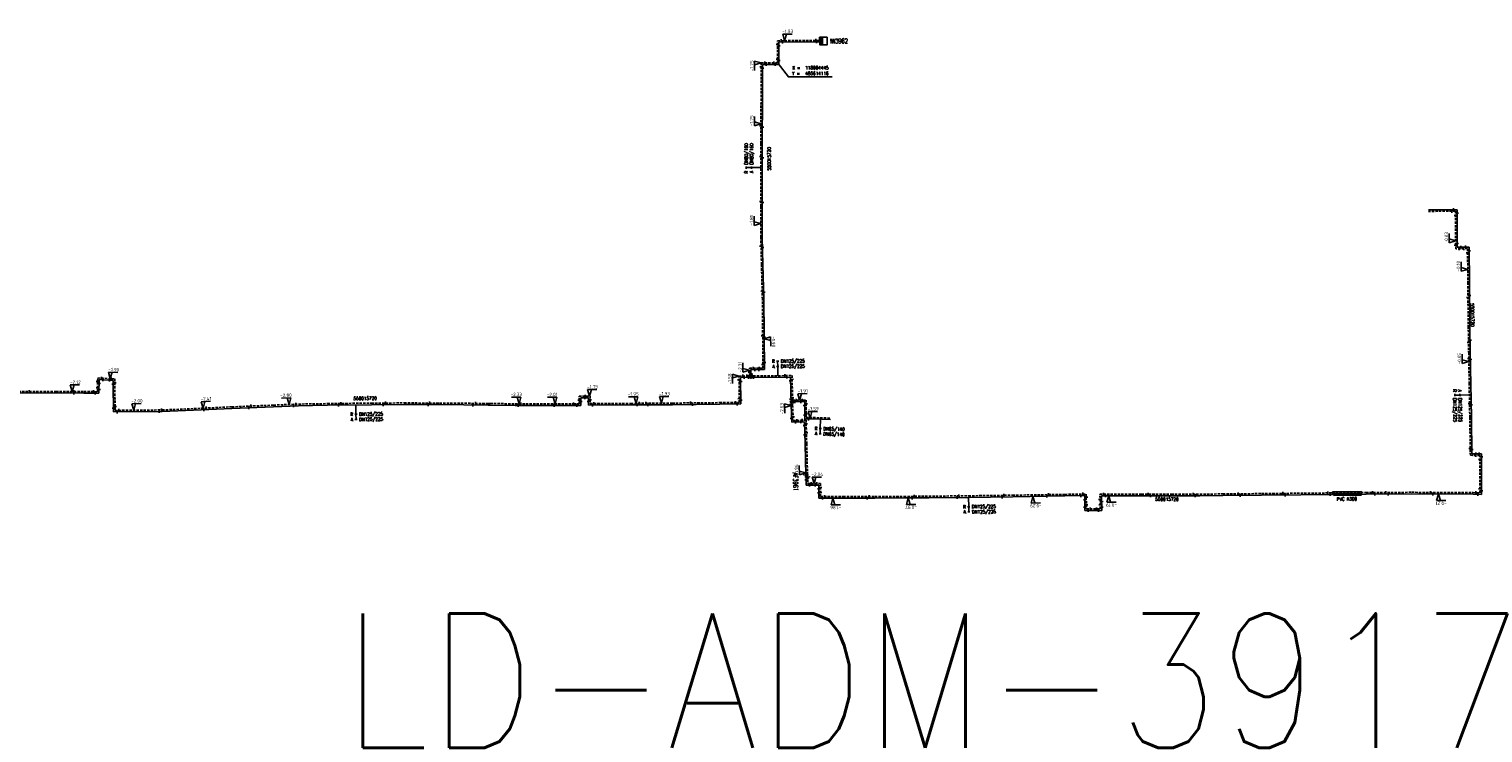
# Model space of a CAD drawing. Header units: millimetres. Extents: x 0 to 118318689, y 0 to 490460760.
# Tile 55 of 117: x 117804119 to 118192889, y 485435131 to 485623359. Entities that reach past the tile are written whole.
import ezdxf
from ezdxf.enums import TextEntityAlignment as Align

# ---------------------------------------------------------------- set-up
doc = ezdxf.new("R2010")
doc.units = ezdxf.units.MM
doc.header["$LTSCALE"] = 200
doc.linetypes.add('HIDDEN2', pattern=[4.7625, 3.175, -1.5875])
doc.layers.get('0').update_dxf_attribs({"color": 8})
for name, color, linetype in [('LD-I-lekdetectiecode', 7, 'Continuous'), ('WT-C-AFSLUITER', 7, 'Continuous'), ('WT-C-kastWM', 7, 'Continuous'), ('WT-C-mof', 7, 'Continuous'), ('WT-C-tstuk', 7, 'Continuous'), ('WT-I-coord', 7, 'Continuous'), ('WT-I-diam', 7, 'Continuous'), ('WT-I-info', 7, 'Continuous'), ('WT-I-mantelbuis', 7, 'Continuous'), ('WT-I-NAP', 7, 'Continuous'), ('WT-L-aanvoer', 6, 'Continuous'), ('WT-L-MANTELBUIS', 6, 'Continuous'), ('WT-L-retour', 6, 'HIDDEN2')]:
    doc.layers.add(name, color=color, linetype=linetype)
doc.styles.add('DIN17', font='ROMANS.SHX', dxfattribs={"width": 0.9})
doc.styles.add('ISOCP', font='ISOCP.SHX')

# ---------------------------------------------------------------- blocks, each defined once
blk = doc.blocks.new('LR-mof')
at = {"color": 0, "linetype": 'ByBlock', "lineweight": -2}
blk.add_line((0, -0.75), (0, 0.75), dxfattribs=at)
blk = doc.blocks.new('rb_topo_xylr')
at = {"color": 0, "linetype": 'Continuous', "style": 'DIN17', "width": 0.9}
for s, p in [('Y =', (0, 1)), ('X =', (0, 4))]:
    blk.add_text(s, height=1.8, dxfattribs=at).set_placement(p)
at = {"color": 0, "style": 'DIN17', "width": 0.9}
for tag, p in [('Y', (7, 1)), ('X', (7, 4))]:
    blk.add_attdef(tag, p, '', height=1.8, dxfattribs=at)
blk = doc.blocks.new('LR-tsb')
blk.add_circle((0, 0), 0.375)
blk = doc.blocks.new('nap1')
at = {"color": 0, "linetype": 'Continuous'}
for p, q in [((-1, 3.5), (0, 0)), ((-1, 3.5), (4, 3.5)), ((1, 3.5), (0, 0))]:
    blk.add_line(p, q, dxfattribs=at)
at = {"color": 0, "linetype": 'Continuous', "style": 'ISOCP'}
for tag, p in [('*1', (1.7, 5)), ('*2', (4, 1.5))]:
    blk.add_attdef(tag, text='', height=1.8, dxfattribs=at).set_placement(p, align=Align.MIDDLE)
blk = doc.blocks.new('nap2')
at = {"color": 0, "linetype": 'Continuous'}
for p, q in [((1, 3.5), (-4, 3.5)), ((-1, 3.5), (0, 0)), ((1, 3.5), (0, 0))]:
    blk.add_line(p, q, dxfattribs=at)
at = {"color": 0, "linetype": 'Continuous', "style": 'ISOCP'}
for tag, p in [('*2', (-4, 1.5)), ('*1', (-1.5, 5))]:
    blk.add_attdef(tag, text='', height=1.8, dxfattribs=at).set_placement(p, align=Align.MIDDLE)
blk = doc.blocks.new('LR-AFS')
at = {"color": 0, "lineweight": -3, "const_width": 0.7}
blk.add_lwpolyline([(0, -1.5), (0, 1.5)], dxfattribs=at)
at = {"color": 7, "linetype": 'ByBlock', "lineweight": -2, "style": 'DIN17', "width": 0.9}
blk.add_attdef('*1', text='', height=2.5, dxfattribs=at).set_placement((0, 5), align=Align.MIDDLE)
at = {"color": 0, "linetype": 'ByBlock', "lineweight": -2, "style": 'DIN17', "width": 0.3, "flags": 1}
for tag, p in [('*2', (2.5, 1.5)), ('OCODE', (-7.5, -2.5)), ('FABR', (-7.5, -7.5)), ('ST', (-7.5, -5)), ('VCODE', (-2.5, -5)), ('NCODE', (-2.5, -2.5)), ('TYPE', (-2.5, -7.5)), ('OPBOUW', (2.5, -7.5)), ('NIVO', (2.5, -5)), ('BC', (2.5, -2.5)), ('BEDIEN', (7.5, -7.5)), ('IMM', (7.5, -5)), ('RK', (7.5, -2.5)), ('BORDL', (-7.5, -15)), ('VERTR', (-7.5, -10)), ('DEKM', (-7.5, -12.5)), ('PDATUM', (-2.5, -12.5)), ('OPBLEN', (-2.5, -10)), ('BORDX', (-2.5, -15)), ('HULPST', (2.5, -10)), ('BORDY', (2.5, -15)), ('OPM', (2.5, -12.5)), ('VERLSP', (7.5, -10)), ('BORDZ', (7.5, -15)), ('BORD', (7.5, -12.5))]:
    blk.add_attdef(tag, text='', height=1.8, dxfattribs=at).set_placement(p, align=Align.MIDDLE)
blk = doc.blocks.new('LR-kastWM')
at = {"color": 0, "linetype": 'ByBlock', "lineweight": -3}
blk.add_lwpolyline([(-2, 2), (2, 2), (2, -2), (-2, -2)], close=True, dxfattribs=at)
at = {"color": 0}
blk.add_solid([(-2, -2), (0, -2), (-2, 2), (0, 2)], dxfattribs=at)
at = {"color": 7, "linetype": 'ByBlock', "lineweight": -3, "style": 'DIN17', "width": 0.7}
for tag, p in [('*1', (0, 5)), ('*2', (0, -5))]:
    blk.add_attdef(tag, text='', height=2.5, dxfattribs=at).set_placement(p, align=Align.MIDDLE)
at = {"color": 0, "linetype": 'ByBlock', "lineweight": -2, "style": 'DIN17', "width": 0.3, "flags": 1}
for tag, p in [('OCODE', (4.5, 1.25)), ('NCODE', (9.5, 1.25)), ('BC', (14.5, 1.25)), ('RK', (19.5, 1.25)), ('ST', (4.5, -1.25)), ('VCODE', (9.5, -1.25)), ('NIVO', (14.5, -1.25)), ('IMM', (19.5, -1.25))]:
    blk.add_attdef(tag, text='', height=1.8, dxfattribs=at).set_placement(p, align=Align.MIDDLE)
blk = doc.blocks.new('LR-hyp')
at = {"color": 7, "linetype": 'ByBlock', "lineweight": -3, "style": 'DIN17', "width": 0.9}
blk.add_attdef('*1', text='', height=1.8, dxfattribs=at).set_placement((0, 0), align=Align.MIDDLE)
at = {"color": 7, "linetype": 'ByBlock', "lineweight": -2, "style": 'DIN17', "width": 0.9, "flags": 1}
blk.add_attdef('*2', text='', height=1.8, dxfattribs=at).set_placement((0, -5), align=Align.MIDDLE)
blk = doc.blocks.new('LR-DIAB2')
at = {"color": 0, "linetype": 'Continuous', "lineweight": -3}
blk.add_line((0, 5), (0, 7.8), dxfattribs=at)
at = {"color": 0, "lineweight": -3}
blk.add_line((0, 0), (0, 5), dxfattribs=at)
for points in [[(0.61, 7.8), (0, 7.8), (-0.61, 7.8)], [(0.61, 5), (0, 5), (-0.61, 5)]]:
    blk.add_lwpolyline(points, dxfattribs=at)
at = {"color": 1, "lineweight": -3, "style": 'DIN17', "width": 0.9}
for tag, p in [('*1', (-1.61, 7.8)), ('*2', (-1.61, 5.02))]:
    blk.add_attdef(tag, text='', height=1.8, dxfattribs=at).set_placement(p, align=Align.MIDDLE_RIGHT)
for tag, p in [('*11', (1.61, 7.8)), ('*12', (1.61, 5))]:
    blk.add_attdef(tag, text='', height=1.8, dxfattribs=at).set_placement(p, align=Align.MIDDLE_LEFT)
blk = doc.blocks.new('LR-DIAO2')
at = {"color": 0, "lineweight": -3}
blk.add_line((0, 0), (0, -5), dxfattribs=at)
at = {"color": 0, "linetype": 'Continuous', "lineweight": -3}
blk.add_line((0, -5), (0, -7.8), dxfattribs=at)
at = {"color": 0, "lineweight": -3}
for points in [[(0.61, -5), (0, -5), (-0.61, -5)], [(0.61, -7.8), (0, -7.8), (-0.61, -7.8)]]:
    blk.add_lwpolyline(points, dxfattribs=at)
at = {"color": 1, "lineweight": -3, "style": 'DIN17', "width": 0.9}
for tag, p in [('*1', (-1.61, -5)), ('*2', (-1.61, -7.78))]:
    blk.add_attdef(tag, text='', height=1.8, dxfattribs=at).set_placement(p, align=Align.MIDDLE_RIGHT)
for tag, p in [('*11', (1.61, -5)), ('*12', (1.61, -7.8))]:
    blk.add_attdef(tag, text='', height=1.8, dxfattribs=at).set_placement(p, align=Align.MIDDLE_LEFT)

msp = doc.modelspace()

# ---------------------------------------------------------------- linework, layer by layer
at = {"layer": 'WT-I-coord', "color": 1, "lineweight": -3}
msp.add_lwpolyline([(118004445, 485614116), (118007172, 485610563), (118018884, 485610563)], dxfattribs=at)
at = {"layer": 'WT-L-aanvoer', "lineweight": -3}
for p, q in [((118004630, 485619865), (118015537, 485619963)), ((118004635, 485613927), (118004630, 485619865)), ((118000225, 485605145), (118000253, 485613911)), ((118000253, 485613911), (118004635, 485613927)), ((118000188, 485592722), (118000225, 485605145)), ((118000181, 485575892), (118000188, 485592722)), ((118000183, 485567706), (118000181, 485575892)), ((117944574, 485522718), (117949658, 485522723))]:
    msp.add_line(p, q, dxfattribs=at)
at = {"layer": 'WT-L-aanvoer'}
for p, q in [((118185998, 485575056), (118178353, 485575040)), ((118186027, 485565035), (118185998, 485575056)), ((118000339, 485560435), (118000183, 485567706)), ((118189215, 485565078), (118186027, 485565035)), ((118189259, 485555357), (118189215, 485565078)), ((118000589, 485551139), (118000339, 485560435)), ((118189394, 485543515), (118189259, 485555357)), ((118000745, 485532307), (118000589, 485551139)), ((118189506, 485536576), (118189394, 485543515)), ((118189636, 485528521), (118189506, 485536576)), ((117994378, 485530151), (118007756, 485530262)), ((117997148, 485532277), (118000745, 485532307)), ((117997165, 485530174), (117997148, 485532277)), ((118007756, 485530262), (118007871, 485522750)), ((117822787, 485525962), (117822888, 485529630)), ((117822888, 485529630), (117826638, 485529388)), ((117826638, 485529388), (117826645, 485528388)), ((117826645, 485528388), (117826701, 485520957)), ((117994468, 485523097), (117994378, 485530151)), ((118189791, 485519442), (118189636, 485528521)), ((117795559, 485525983), (117811310, 485526055)), ((117811310, 485526055), (117818768, 485525997)), ((117818768, 485525997), (117822787, 485525962)), ((117869513, 485522376), (117876159, 485522647)), ((117876159, 485522647), (117879896, 485522707)), ((117879896, 485522707), (117883930, 485522772)), ((117883930, 485522772), (117895673, 485522912)), ((117895673, 485522912), (117904442, 485522947)), ((117904442, 485522947), (117913881, 485522921)), ((117913881, 485522921), (117926851, 485522806)), ((117926851, 485522806), (117927458, 485522799)), ((117927458, 485522799), (117934121, 485522727)), ((117934121, 485522727), (117941709, 485522719)), ((117941709, 485522719), (117944574, 485522718)), ((117949658, 485522723), (117951639, 485522725)), ((117951624, 485524746), (117953719, 485524769)), ((117951639, 485522725), (117951624, 485524746)), ((117953719, 485524769), (117953745, 485522806)), ((117953745, 485522806), (117965040, 485522835)), ((117965040, 485522835), (117976148, 485522908)), ((117976148, 485522908), (117988805, 485523036)), ((117988805, 485523036), (117994468, 485523097)), ((118007856, 485523696), (118011519, 485523731)), ((118007871, 485522750), (118008060, 485518227)), ((118011519, 485523731), (118011563, 485519068)), ((117826701, 485520957), (117839745, 485521081)), ((117839745, 485521081), (117850157, 485521523)), ((117850157, 485521523), (117858365, 485521912)), ((117858365, 485521912), (117869513, 485522376)), ((118011563, 485519068), (118013771, 485519088)), ((118013771, 485519088), (118018436, 485518948)), ((118189948, 485509789), (118189791, 485519442)), ((118008060, 485518227), (118011489, 485518353)), ((118011489, 485518353), (118011651, 485512447)), ((118011651, 485512447), (118011868, 485504088)), ((118192515, 485509776), (118189948, 485509789)), ((118192491, 485498923), (118192515, 485509776)), ((118011868, 485504088), (118011900, 485502833)), ((118011900, 485502833), (118011900, 485501383)), ((118011900, 485501383), (118015341, 485501383)), ((118015341, 485501383), (118015335, 485497897)), ((118015335, 485497897), (118021834, 485497916)), ((118021834, 485497916), (118030310, 485497907)), ((118030310, 485497907), (118038043, 485497958)), ((118038043, 485497958), (118044710, 485498005)), ((118044710, 485498005), (118055365, 485498129)), ((118055365, 485498129), (118067153, 485498276)), ((118067153, 485498276), (118081094, 485498506)), ((118081094, 485498506), (118086407, 485498590)), ((118086407, 485498590), (118086424, 485494605)), ((118090988, 485494654), (118090904, 485498569)), ((118090904, 485498569), (118101621, 485498551)), ((118101621, 485498551), (118109566, 485498574)), ((118109566, 485498574), (118117198, 485498565)), ((118117198, 485498565), (118123352, 485498617)), ((118123352, 485498617), (118133721, 485498714)), ((118133721, 485498714), (118144161, 485498804)), ((118144161, 485498804), (118152639, 485498890)), ((118152639, 485498890), (118161626, 485499002)), ((118161626, 485499002), (118173852, 485499054)), ((118173852, 485499054), (118190294, 485498961)), ((118190294, 485498961), (118192491, 485498923)), ((118086424, 485494605), (118090988, 485494654))]:
    msp.add_line(p, q, dxfattribs=at)
at = {"layer": 'WT-L-MANTELBUIS'}
for points in [[(118152701, 485499566), (118160353, 485499661), (118160359, 485499161), (118152707, 485499066)], [(118153035, 485499145), (118160337, 485499236), (118160343, 485498736), (118153041, 485498645)]]:
    msp.add_lwpolyline(points, close=True, dxfattribs=at)
at = {"layer": 'WT-L-retour', "lineweight": -3}
for p, q in [((118004250, 485620241), (118015534, 485620343)), ((118004255, 485614305), (118004250, 485620241)), ((117999845, 485605146), (117999874, 485614290)), ((117999874, 485614290), (118004255, 485614305)), ((117999808, 485592723), (117999845, 485605146)), ((117999801, 485575892), (117999808, 485592723)), ((117999803, 485567702), (117999801, 485575892)), ((118185574, 485574628), (118178357, 485574615)), ((118185603, 485564604), (118185574, 485574628)), ((117999959, 485560426), (117999803, 485567702)), ((118188792, 485564647), (118185603, 485564604)), ((118188834, 485555353), (118188792, 485564647)), ((118000209, 485551132), (117999959, 485560426)), ((118188969, 485543509), (118188834, 485555353)), ((118000362, 485532684), (118000209, 485551132)), ((118189081, 485536569), (118188969, 485543509)), ((118189211, 485528513), (118189081, 485536569)), ((117993948, 485530572), (118008175, 485530690)), ((117994038, 485523517), (117993948, 485530572)), ((117996765, 485532654), (118000362, 485532684)), ((117996782, 485530596), (117996765, 485532654)), ((118008175, 485530690), (118008296, 485522763)), ((117795557, 485526408), (117811311, 485526480)), ((117811311, 485526480), (117818771, 485526422)), ((117818771, 485526422), (117822374, 485526391)), ((117822374, 485526391), (117822475, 485530083)), ((117822475, 485530083), (117827060, 485529787)), ((117827060, 485529787), (117827067, 485528787)), ((117827067, 485528787), (117827122, 485521386)), ((118189366, 485519435), (118189211, 485528513)), ((117858346, 485522337), (117869495, 485522800)), ((117869495, 485522800), (117876146, 485523072)), ((117876146, 485523072), (117879896, 485523132)), ((117879896, 485523132), (117883924, 485523197)), ((117883924, 485523197), (117895669, 485523337)), ((117895669, 485523337), (117904441, 485523372)), ((117904441, 485523372), (117913884, 485523346)), ((117913884, 485523346), (117926856, 485523231)), ((117926856, 485523231), (117927457, 485523225)), ((117927457, 485523225), (117934123, 485523152)), ((117934123, 485523152), (117941709, 485523144)), ((117941709, 485523144), (117944600, 485523143)), ((117944600, 485523143), (117949658, 485523148)), ((117949658, 485523148), (117951211, 485523149)), ((117951196, 485525166), (117954138, 485525199)), ((117951211, 485523149), (117951196, 485525166)), ((117954138, 485525199), (117954164, 485523232)), ((117954164, 485523232), (117965038, 485523260)), ((117965038, 485523260), (117976145, 485523333)), ((117976145, 485523333), (117988801, 485523461)), ((117988801, 485523461), (117994038, 485523517)), ((118008275, 485524080), (118011895, 485524114)), ((118008296, 485522763), (118008467, 485518667)), ((118011895, 485524114), (118011939, 485519451)), ((117827122, 485521386), (117839734, 485521506)), ((117839734, 485521506), (117850138, 485521948)), ((117850138, 485521948), (117858346, 485522337)), ((118008467, 485518667), (118011903, 485518793)), ((118011903, 485518793), (118012076, 485512458)), ((118011939, 485519451), (118013775, 485519468)), ((118013775, 485519468), (118018448, 485519328)), ((118189529, 485509367), (118189366, 485519435)), ((118012076, 485512458), (118012305, 485503608)), ((118192089, 485509354), (118189529, 485509367)), ((118192067, 485499356), (118192089, 485509354)), ((118012305, 485503608), (118012325, 485502844)), ((118012325, 485502844), (118012325, 485501808)), ((118012325, 485501808), (118015767, 485501808)), ((118015767, 485501808), (118015761, 485498323)), ((118123349, 485499042), (118133717, 485499139)), ((118133717, 485499139), (118144157, 485499229)), ((118144157, 485499229), (118152634, 485499315)), ((118152634, 485499315), (118161622, 485499427)), ((118161622, 485499427), (118173852, 485499479)), ((118173852, 485499479), (118190299, 485499386)), ((118190299, 485499386), (118192067, 485499356)), ((118015761, 485498323), (118021834, 485498341)), ((118021834, 485498341), (118030309, 485498332)), ((118030309, 485498332), (118038041, 485498383)), ((118038041, 485498383), (118044706, 485498430)), ((118044706, 485498430), (118055360, 485498554)), ((118055360, 485498554), (118067147, 485498701)), ((118067147, 485498701), (118081087, 485498931)), ((118081087, 485498931), (118086830, 485499022)), ((118086830, 485499022), (118086847, 485495035)), ((118090553, 485495074), (118090470, 485498995)), ((118090470, 485498995), (118101621, 485498976)), ((118101621, 485498976), (118109566, 485498999)), ((118109566, 485498999), (118117197, 485498990)), ((118117197, 485498990), (118123349, 485499042)), ((118086847, 485495035), (118090553, 485495074))]:
    msp.add_line(p, q, dxfattribs=at)

# ---------------------------------------------------------------- block references
at = {"layer": 'LD-I-lekdetectiecode', "linetype": 'Continuous'}
ref = msp.add_blockref('LR-hyp', (118049605, 485449104), dxfattribs=dict(at, xscale=20000, yscale=20000, zscale=20000))
ref.add_attrib('*1', 'LD-ADM-3917', dxfattribs={"layer": '0', "color": 0, "linetype": 'ByBlock', "lineweight": -3, "height": 36000, "style": 'DIN17', "width": 0.9}).set_placement((118049605, 485449104), align=Align.MIDDLE)
at = {"layer": 'WT-C-AFSLUITER', "linetype": 'Continuous'}
ref = msp.add_blockref('LR-AFS', (118011868, 485504088), dxfattribs=dict(at, xscale=500, yscale=500, zscale=500, rotation=271.4829))
ref.add_attrib('*1', 'AF3961', dxfattribs={"layer": '0', "color": 7, "linetype": 'ByBlock', "lineweight": -2, "height": 1250, "rotation": 271.4829, "style": 'DIN17', "width": 0.65}).set_placement((118009084, 485502273), align=Align.MIDDLE)
at = {"layer": 'WT-C-AFSLUITER', "linetype": 'Continuous', "xscale": 500, "yscale": 500, "zscale": 500, "rotation": 271.4829}
msp.add_blockref('LR-AFS', (118012300, 485503608), dxfattribs=at)
at = {"layer": 'WT-C-kastWM', "linetype": 'Continuous'}
ref = msp.add_blockref('LR-kastWM', (118016536, 485620161), dxfattribs=dict(at, xscale=500.0000000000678, yscale=500.0000000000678, zscale=500.0000000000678, rotation=0.4460357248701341))
ref.add_attrib('*1', 'IW3962', dxfattribs={"layer": '0', "color": 7, "linetype": 'ByBlock', "lineweight": -3, "height": 1250, "rotation": 0.44604, "style": 'DIN17', "width": 0.65}).set_placement((118020686, 485620169), align=Align.MIDDLE)
at = {"layer": 'WT-C-mof', "lineweight": -3}
for p, xscale, yscale, zscale, rotation in [((118005250, 485620250), 499.9999999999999, 499.9999999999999, 499.9999999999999, 0.517602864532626), ((118005630, 485619874), 499.9999999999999, 499.9999999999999, 499.9999999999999, 0.5176028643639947), ((118004251, 485619241), 499.9999999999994, 499.9999999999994, 499.9999999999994, 270.0502141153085), ((118004631, 485618865), 500, 500, 500, 270.0502141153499), ((117999871, 485613290), 499.9999999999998, 499.9999999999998, 499.9999999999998, 269.8197616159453), ((118000250, 485612911), 500, 500, 500, 269.8197615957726), ((118000874, 485614293), 500.0000000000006, 500.0000000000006, 500.0000000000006, 0.2062274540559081), ((118001253, 485613915), 499.9999999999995, 499.9999999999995, 499.9999999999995, 0.2062274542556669), ((118003255, 485614302), 499.9999999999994, 499.9999999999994, 499.9999999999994, 180.2062274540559), ((118003635, 485613923), 499.9999999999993, 499.9999999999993, 499.9999999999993, 180.2062274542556), ((118004254, 485615305), 499.9999999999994, 499.9999999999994, 499.9999999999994, 90.05021411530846), ((118004254, 485615305), 499.9999999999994, 499.9999999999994, 499.9999999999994, 90.05021411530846), ((118004634, 485614927), 500.0000000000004, 500.0000000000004, 500.0000000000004, 90.05021411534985), ((118004634, 485614927), 500.0000000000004, 500.0000000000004, 500.0000000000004, 90.05021411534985)]:
    msp.add_blockref('LR-mof', p, dxfattribs=dict(at, xscale=xscale, yscale=yscale, zscale=zscale, rotation=rotation))
at = {"layer": 'WT-C-mof', "linetype": 'Continuous', "lineweight": -3}
for p, xscale, yscale, zscale, rotation in [((118014533, 485620334), 500.0000000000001, 500.0000000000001, 500.0000000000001, 0.5175999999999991), ((118014636, 485619955), 500.0000000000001, 500.0000000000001, 500.0000000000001, 0.5175999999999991), ((117999822, 485597460), 500, 500, 500, 89.8271), ((118000201, 485597107), 500, 500, 500, 89.8271), ((117999806, 485589287), 499.9999999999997, 499.9999999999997, 499.9999999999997, 89.97610000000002), ((118000186, 485588953), 499.9999999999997, 499.9999999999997, 499.9999999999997, 89.97610000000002), ((117944574, 485522718), 500.0000000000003, 500.0000000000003, 500.0000000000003, 0.05629999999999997), ((117944600, 485523143), 500.0000000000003, 500.0000000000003, 500.0000000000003, 0.05629999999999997), ((117949658, 485523148), 500.0000000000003, 500.0000000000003, 500.0000000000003, 0.05629999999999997), ((117950610, 485522724), 500.0000000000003, 500.0000000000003, 500.0000000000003, 0.05629999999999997)]:
    msp.add_blockref('LR-mof', p, dxfattribs=dict(at, xscale=xscale, yscale=yscale, zscale=zscale, rotation=rotation))
at = {"layer": 'WT-C-mof', "linetype": 'Continuous'}
for p, xscale, yscale, zscale, rotation in [((117999801, 485577288), 499.9999999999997, 499.9999999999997, 499.9999999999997, 89.97610000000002), ((118000181, 485576951), 499.9999999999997, 499.9999999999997, 499.9999999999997, 89.97610000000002), ((117999854, 485565320), 500, 500, 500, 271.2278000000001), ((118188273, 485565065), 500.0000000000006, 500.0000000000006, 500.0000000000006, 0.7790000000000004), ((118000242, 485564960), 500, 500, 500, 271.2278000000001), ((118187737, 485564633), 500.0000000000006, 500.0000000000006, 500.0000000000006, 0.7790000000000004), ((118188797, 485563561), 499.9999999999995, 499.9999999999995, 499.9999999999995, 270.2601), ((118189220, 485564097), 499.9999999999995, 499.9999999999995, 499.9999999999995, 270.2601), ((118000150, 485553320), 500.0000000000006, 500.0000000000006, 500.0000000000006, 271.5378), ((118000540, 485552969), 500.0000000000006, 500.0000000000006, 500.0000000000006, 271.5378), ((118188878, 485551567), 500.0000000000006, 500.0000000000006, 500.0000000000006, 270.6524), ((118189296, 485552102), 500.0000000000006, 500.0000000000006, 500.0000000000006, 270.6524), ((118000290, 485541324), 499.9999999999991, 499.9999999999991, 499.9999999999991, 270.4766), ((118000673, 485540966), 499.9999999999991, 499.9999999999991, 499.9999999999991, 270.4766), ((118189034, 485539512), 499.9999999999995, 499.9999999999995, 499.9999999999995, 270.9246), ((118189448, 485540199), 499.9999999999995, 499.9999999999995, 499.9999999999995, 270.9246), ((118189103, 485535242), 500, 500, 500, 270.923), ((118189532, 485534963), 500, 500, 500, 270.923), ((117804146, 485526447), 500.0000000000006, 500.0000000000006, 500.0000000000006, 0.2611999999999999), ((117816094, 485526018), 499.9999999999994, 499.9999999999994, 499.9999999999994, 359.5549), ((117816125, 485526442), 499.9999999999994, 499.9999999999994, 499.9999999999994, 359.5549), ((117862837, 485522098), 500.0000000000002, 500.0000000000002, 500.0000000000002, 2.378400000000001), ((117863471, 485522550), 500.0000000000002, 500.0000000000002, 500.0000000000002, 2.378400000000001), ((117874830, 485522593), 500, 500, 500, 2.3384), ((117875472, 485523044), 500, 500, 500, 2.3384), ((117886828, 485522806), 500.0000000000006, 500.0000000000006, 500.0000000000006, 0.6839999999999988), ((117887457, 485523239), 500.0000000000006, 500.0000000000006, 500.0000000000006, 0.6839999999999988), ((117898822, 485522925), 500, 500, 500, 0.2309000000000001), ((117899467, 485523352), 500, 500, 500, 0.2309000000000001), ((117910819, 485522930), 500.0000000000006, 500.0000000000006, 500.0000000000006, 359.8416), ((117911232, 485523353), 500.0000000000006, 500.0000000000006, 500.0000000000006, 359.8416), ((117922821, 485522842), 500.0000000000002, 500.0000000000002, 500.0000000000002, 359.4918000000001), ((117923472, 485523261), 500.0000000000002, 500.0000000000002, 500.0000000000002, 359.4918000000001), ((117934921, 485522726), 500, 500, 500, 359.9387), ((117935621, 485523150), 500, 500, 500, 359.9387), ((117966695, 485522846), 500.0000000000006, 500.0000000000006, 500.0000000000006, 0.3788), ((117967239, 485523274), 500.0000000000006, 500.0000000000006, 500.0000000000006, 0.3788), ((117969047, 485523286), 500.0000000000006, 500.0000000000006, 500.0000000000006, 0.3788), ((117969569, 485522865), 500.0000000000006, 500.0000000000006, 500.0000000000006, 0.3788), ((117980970, 485523382), 500, 500, 500, 0.5790999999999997), ((117981493, 485522962), 500, 500, 500, 0.5790999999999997), ((118189301, 485523246), 500, 500, 500, 270.9772), ((118189732, 485522885), 500, 500, 500, 270.9772), ((117838873, 485521072), 500, 500, 500, 0.5447000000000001), ((117839537, 485521504), 500, 500, 500, 0.5447000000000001), ((117850847, 485521556), 499.9999999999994, 499.9999999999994, 499.9999999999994, 2.713800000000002), ((117851531, 485522014), 499.9999999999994, 499.9999999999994, 499.9999999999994, 2.713800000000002), ((118011585, 485514883), 499.9999999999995, 499.9999999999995, 499.9999999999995, 271.5707), ((118011996, 485515386), 499.9999999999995, 499.9999999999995, 499.9999999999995, 271.5707), ((118189499, 485511219), 499.9999999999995, 499.9999999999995, 499.9999999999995, 270.9304), ((118189929, 485510925), 499.9999999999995, 499.9999999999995, 499.9999999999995, 270.9304), ((118190995, 485509359), 499.9999999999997, 499.9999999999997, 499.9999999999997, 359.7101), ((118191006, 485509784), 499.9999999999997, 499.9999999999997, 499.9999999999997, 359.7101), ((118192087, 485508260), 499.9999999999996, 499.9999999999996, 499.9999999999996, 89.87410000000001), ((118191846, 485509780), 499.9999999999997, 499.9999999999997, 499.9999999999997, 359.7101), ((118192514, 485508949), 499.9999999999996, 499.9999999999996, 499.9999999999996, 89.87410000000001), ((118012313, 485503318), 500, 500, 500, 271.4829), ((118011900, 485502796), 499.9999999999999, 499.9999999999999, 499.9999999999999, 89.99719999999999), ((118015338, 485499321), 500, 500, 500, 89.9049), ((118015763, 485499417), 500, 500, 500, 89.9049), ((118076742, 485498860), 500, 500, 500, 0.9452999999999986), ((118085925, 485499008), 500, 500, 500, 0.9053000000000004), ((118091394, 485498993), 499.9999999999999, 499.9999999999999, 499.9999999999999, 359.8999), ((118103409, 485498981), 499.9999999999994, 499.9999999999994, 499.9999999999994, 0.1683999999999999), ((118115403, 485498992), 500, 500, 500, 359.9298), ((118127407, 485499080), 500, 500, 500, 0.5398000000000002), ((118139417, 485499188), 499.9999999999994, 499.9999999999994, 499.9999999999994, 0.4937000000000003), ((118140000, 485498768), 499.9999999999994, 499.9999999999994, 499.9999999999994, 0.4937000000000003), ((118151413, 485499303), 500, 500, 500, 0.5790999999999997), ((118152001, 485498884), 500, 500, 500, 0.5790999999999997), ((118163395, 485499434), 500.0000000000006, 500.0000000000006, 500.0000000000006, 0.2441999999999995), ((118163996, 485499012), 500.0000000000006, 500.0000000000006, 500.0000000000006, 0.2441999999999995), ((118166916, 485499449), 500.0000000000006, 500.0000000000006, 500.0000000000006, 0.2441999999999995), ((118167519, 485499027), 500.0000000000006, 500.0000000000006, 500.0000000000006, 0.2441999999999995), ((118178882, 485499450), 500.0000000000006, 500.0000000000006, 500.0000000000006, 359.6773), ((118179512, 485499022), 500.0000000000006, 500.0000000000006, 500.0000000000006, 359.6773), ((118190967, 485499375), 499.9999999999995, 499.9999999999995, 499.9999999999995, 359.0129), ((118191494, 485498940), 499.9999999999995, 499.9999999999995, 499.9999999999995, 359.0129), ((118192070, 485500392), 499.9999999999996, 499.9999999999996, 499.9999999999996, 89.87410000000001), ((118192493, 485499833), 499.9999999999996, 499.9999999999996, 499.9999999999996, 89.87410000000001), ((118016269, 485497900), 500, 500, 500, 0.1630000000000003), ((118016823, 485498326), 500, 500, 500, 0.1630000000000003), ((118028220, 485497909), 500, 500, 500, 359.9426999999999), ((118028725, 485498334), 500, 500, 500, 359.9426999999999), ((118040285, 485497974), 500, 500, 500, 0.3981), ((118040791, 485498402), 500, 500, 500, 0.3981), ((118052288, 485498093), 500.0000000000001, 500.0000000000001, 500.0000000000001, 0.6702999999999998), ((118052788, 485498524), 500.0000000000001, 500.0000000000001, 500.0000000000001, 0.6702999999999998), ((118064312, 485498241), 500.0000000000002, 500.0000000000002, 500.0000000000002, 0.7152), ((118064792, 485498672), 500.0000000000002, 500.0000000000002, 500.0000000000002, 0.7152), ((118076297, 485498427), 500, 500, 500, 0.9452999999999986), ((118085348, 485498574), 500, 500, 500, 0.9053000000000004), ((118086412, 485497465), 500, 500, 500, 270.2402), ((118086420, 485495493), 500, 500, 500, 270.2402), ((118086834, 485498160), 500, 500, 500, 270.2402), ((118086842, 485496153), 500, 500, 500, 270.2402), ((118087835, 485495045), 500.0000000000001, 500.0000000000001, 500.0000000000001, 0.6085999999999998), ((118089535, 485495063), 500.0000000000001, 500.0000000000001, 500.0000000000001, 0.6085999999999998), ((118090500, 485497577), 499.9999999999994, 499.9999999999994, 499.9999999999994, 271.2258), ((118090531, 485496134), 499.9999999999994, 499.9999999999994, 499.9999999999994, 271.2258), ((118090938, 485496974), 499.9999999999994, 499.9999999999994, 499.9999999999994, 271.2258), ((118090969, 485495500), 499.9999999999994, 499.9999999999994, 499.9999999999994, 271.2258), ((118091996, 485498567), 499.9999999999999, 499.9999999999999, 499.9999999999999, 359.8999), ((118103976, 485498557), 499.9999999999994, 499.9999999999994, 499.9999999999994, 0.1683999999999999), ((118115980, 485498566), 500, 500, 500, 359.9298), ((118128003, 485498660), 500, 500, 500, 0.5398000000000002), ((118087333, 485494615), 500.0000000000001, 500.0000000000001, 500.0000000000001, 0.6085999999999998), ((118090082, 485494644), 500.0000000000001, 500.0000000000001, 500.0000000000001, 0.6085999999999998)]:
    msp.add_blockref('LR-mof', p, dxfattribs=dict(at, xscale=xscale, yscale=yscale, zscale=zscale, rotation=rotation))
at = {"layer": 'WT-C-mof'}
for p, xscale, yscale, zscale, rotation in [((118184574, 485574626), 500.0000000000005, 500.0000000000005, 500.0000000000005, 180.1042380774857), ((118184998, 485575054), 499.9999999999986, 499.9999999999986, 499.9999999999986, 180.1261235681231), ((118185577, 485573498), 500, 500, 500, 270.1643728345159), ((118186001, 485574154), 499.9999999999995, 499.9999999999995, 499.9999999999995, 270.1643728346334), ((118185600, 485565557), 500, 500, 500, 90.16437283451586), ((118186024, 485566059), 500.0000000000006, 500.0000000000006, 500.0000000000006, 90.16437283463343), ((118187027, 485565048), 500, 500, 500, 0.7790158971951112), ((118186551, 485564617), 500, 500, 500, 0.7790158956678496), ((118000730, 485534212), 500.0000000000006, 500.0000000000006, 500.0000000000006, 90.47655031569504), ((117823473, 485530018), 500, 500, 500, 356.3072810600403), ((117826062, 485529851), 500, 500, 500, 176.3072810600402), ((117994947, 485530580), 500.0000000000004, 500.0000000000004, 500.0000000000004, 0.4765503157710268), ((117995378, 485530159), 499.9999999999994, 499.9999999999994, 499.9999999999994, 0.4765503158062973), ((117996082, 485530590), 500.0000000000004, 500.0000000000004, 500.0000000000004, 0.4765503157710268), ((117996773, 485531596), 500.0000000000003, 500.0000000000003, 500.0000000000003, 90.47655031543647), ((117996465, 485530168), 499.9999999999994, 499.9999999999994, 499.9999999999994, 0.4765503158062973), ((117997157, 485531174), 500, 500, 500, 90.47655031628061), ((117997482, 485530602), 500.0000000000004, 500.0000000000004, 500.0000000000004, 0.4765503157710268), ((117997765, 485532662), 499.9999999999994, 499.9999999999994, 499.9999999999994, 0.4765503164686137), ((117997865, 485530180), 499.9999999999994, 499.9999999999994, 499.9999999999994, 0.4765503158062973), ((117998148, 485532285), 499.9999999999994, 499.9999999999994, 499.9999999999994, 0.4765503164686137), ((117999226, 485532294), 500.0000000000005, 500.0000000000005, 500.0000000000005, 180.4765503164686), ((117999362, 485532676), 500.0000000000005, 500.0000000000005, 500.0000000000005, 180.4765503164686), ((118000354, 485533684), 499.9999999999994, 499.9999999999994, 499.9999999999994, 90.47655031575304), ((118006215, 485530674), 500.0000000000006, 500.0000000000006, 500.0000000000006, 180.476550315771), ((118006756, 485530254), 499.9999999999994, 499.9999999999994, 499.9999999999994, 180.4765503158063), ((117821374, 485526399), 500.0000000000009, 500.0000000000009, 500.0000000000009, 179.5096397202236), ((117821787, 485525971), 500.0000000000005, 500.0000000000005, 500.0000000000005, 179.5096377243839), ((117822401, 485527391), 500.0000000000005, 500.0000000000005, 500.0000000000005, 88.42699007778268), ((117822448, 485529083), 500.0000000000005, 500.0000000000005, 500.0000000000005, 268.4269900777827), ((117822815, 485526962), 500.0000000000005, 500.0000000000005, 500.0000000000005, 88.42699007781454), ((117822860, 485528630), 500.0000000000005, 500.0000000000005, 500.0000000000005, 268.4269900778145), ((117823886, 485529566), 500, 500, 500, 356.3072810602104), ((117825640, 485529452), 499.9999999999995, 499.9999999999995, 499.9999999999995, 176.3072810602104), ((117826645, 485528388), 500, 500, 500, 270.426990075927), ((117827067, 485528787), 500.0000000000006, 500.0000000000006, 500.0000000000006, 270.4269900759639), ((117993960, 485529572), 499.9999999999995, 499.9999999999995, 499.9999999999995, 270.7352150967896), ((117994391, 485529151), 500.0000000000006, 500.0000000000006, 500.0000000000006, 270.7352150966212), ((118007772, 485529262), 500, 500, 500, 270.8711759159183), ((118008190, 485529691), 500, 500, 500, 270.8711759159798), ((117951203, 485524149), 499.9999999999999, 499.9999999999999, 499.9999999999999, 90.43299289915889), ((117951631, 485523746), 499.9999999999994, 499.9999999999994, 499.9999999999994, 270.4329928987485), ((117952719, 485524758), 500, 500, 500, 180.6421323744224), ((117952807, 485525184), 499.9999999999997, 499.9999999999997, 499.9999999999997, 180.6421323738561), ((117953732, 485523769), 499.9999999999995, 499.9999999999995, 499.9999999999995, 270.7670920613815), ((117954152, 485524199), 500.0000000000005, 500.0000000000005, 500.0000000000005, 270.7670920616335), ((117954745, 485522808), 500, 500, 500, 0.147681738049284), ((117955164, 485523234), 500, 500, 500, 0.1476817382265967), ((117993038, 485523507), 500, 500, 500, 180.6130208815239), ((117993469, 485523086), 499.9999999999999, 499.9999999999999, 499.9999999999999, 180.6130201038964), ((117994025, 485524517), 500.0000000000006, 500.0000000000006, 500.0000000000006, 90.73521509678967), ((117994456, 485524097), 500.0000000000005, 500.0000000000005, 500.0000000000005, 90.73521509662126), ((118007846, 485524396), 500, 500, 500, 270.8711759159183), ((118007867, 485522996), 500, 500, 500, 270.8711759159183), ((118008265, 485524780), 500, 500, 500, 270.8711759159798), ((118008286, 485523380), 500, 500, 500, 270.8711759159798), ((118008856, 485523706), 500, 500, 500, 0.5407087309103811), ((118009275, 485524090), 500.0000000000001, 500.0000000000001, 500.0000000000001, 0.5407087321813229), ((118010519, 485523721), 499.9999999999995, 499.9999999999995, 499.9999999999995, 180.5407087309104), ((118010895, 485524105), 500.0000000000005, 500.0000000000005, 500.0000000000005, 180.5407087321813), ((118011528, 485522731), 499.9999999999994, 499.9999999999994, 499.9999999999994, 270.5407087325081), ((118011905, 485523114), 499.9999999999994, 499.9999999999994, 499.9999999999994, 270.5407087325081), ((117826693, 485521957), 500, 500, 500, 90.42699007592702), ((117827115, 485522386), 500.0000000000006, 500.0000000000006, 500.0000000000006, 90.4269900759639), ((117827701, 485520966), 500.0000000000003, 500.0000000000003, 500.0000000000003, 0.544654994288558), ((117828122, 485521395), 500, 500, 500, 0.5446549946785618), ((118008019, 485519226), 500, 500, 500, 92.40232407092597), ((118008425, 485519667), 500, 500, 500, 92.40232407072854), ((118009060, 485518264), 500, 500, 500, 2.095366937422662), ((118009467, 485518704), 499.9999999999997, 499.9999999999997, 499.9999999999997, 2.095366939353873), ((118010490, 485518316), 499.9999999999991, 499.9999999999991, 499.9999999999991, 182.0953669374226), ((118010903, 485518757), 500.0000000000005, 500.0000000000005, 500.0000000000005, 182.0953669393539), ((118011553, 485520068), 499.9999999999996, 499.9999999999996, 499.9999999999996, 90.54070873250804), ((118011930, 485520451), 499.9999999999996, 499.9999999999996, 499.9999999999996, 90.54070873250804), ((118012563, 485519077), 500.0000000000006, 500.0000000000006, 500.0000000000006, 0.5407087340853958), ((118012939, 485519461), 499.9999999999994, 499.9999999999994, 499.9999999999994, 0.54070873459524), ((118011517, 485517353), 499.9999999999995, 499.9999999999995, 499.9999999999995, 271.5706851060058), ((118011930, 485517794), 500.0000000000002, 500.0000000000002, 500.0000000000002, 271.5706851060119), ((118014341, 485501383), 500, 500, 500, 180), ((118014767, 485501808), 500, 500, 500, 180), ((118015339, 485500383), 499.9999999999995, 499.9999999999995, 499.9999999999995, 269.9048892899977), ((118015765, 485500808), 499.9999999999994, 499.9999999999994, 499.9999999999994, 269.9048892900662)]:
    msp.add_blockref('LR-mof', p, dxfattribs=dict(at, xscale=xscale, yscale=yscale, zscale=zscale, rotation=rotation))
at = {"layer": 'WT-C-mof', "linetype": 'Continuous', "xscale": 500, "yscale": 500, "zscale": 500}
for p in [(118012803, 485501383), (118013274, 485501808)]:
    msp.add_blockref('LR-mof', p, dxfattribs=at)
at = {"layer": 'WT-C-tstuk', "linetype": 'Continuous'}
for p, xscale, yscale, zscale, rotation in [((117996782, 485530596), 500.0000000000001, 500.0000000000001, 500.0000000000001, 90.47659999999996), ((117997165, 485530174), 500.0000000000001, 500.0000000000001, 500.0000000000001, 90.47659999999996), ((118007856, 485523696), 499.9999999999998, 499.9999999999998, 499.9999999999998, 0.5406999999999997), ((118008275, 485524080), 499.9999999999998, 499.9999999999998, 499.9999999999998, 0.5406999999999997)]:
    msp.add_blockref('LR-tsb', p, dxfattribs=dict(at, xscale=xscale, yscale=yscale, zscale=zscale, rotation=rotation))
at = {"layer": 'WT-I-coord', "linetype": 'Continuous', "lineweight": -3}
ref = msp.add_blockref('rb_topo_xylr', (118008172, 485610563), dxfattribs=dict(at, xscale=500, yscale=500, zscale=500))
ref.add_attrib('X', '118004445', (118011672, 485612563), dxfattribs={"layer": '0', "color": 1, "height": 900, "style": 'DIN17', "width": 0.9})
ref.add_attrib('Y', '485614116', (118011672, 485611063), dxfattribs={"layer": '0', "color": 1, "height": 900, "style": 'DIN17', "width": 0.9})
at = {"layer": 'WT-I-diam', "linetype": 'Continuous'}
for name, p, xscale, yscale, zscale, rotation, values in [('LR-DIAB2', (117999805, 485586297), 500, 500, 500, 89.9760513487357, {'*1': 'R', '*11': 'DN80/160', '*2': 'A', '*12': 'DN80/160'}), ('LR-DIAB2', (118004329, 485530658), 500.0000000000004, 500.0000000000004, 500.0000000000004, 0.476550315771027, {'*1': 'R', '*11': 'DN125/225', '*2': 'A', '*12': 'DN125/225'}), ('LR-DIAO2', (118189262, 485525539), 500, 500, 500, 270.9772326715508, {'*1': 'A', '*11': 'DN125/225', '*2': 'R', '*12': 'DN125/225'}), ('LR-DIAO2', (117891502, 485522862), 500, 500, 500, 0.6840373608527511, {'*1': 'R', '*11': 'DN125/225', '*2': 'A', '*12': 'DN125/225'}), ('LR-DIAO2', (118015782, 485519028), 500.0000000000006, 500.0000000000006, 500.0000000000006, 358.2735711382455, {'*1': 'R', '*11': 'DN65/140', '*2': 'A', '*12': 'DN65/140'}), ('LR-DIAO2', (118055365, 485498129), 500, 500, 500, 0.7152031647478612, {'*1': 'R', '*11': 'DN125/225', '*2': 'A', '*12': 'DN125/225'})]:
    msp.add_blockref(name, p, dxfattribs=dict(at, xscale=xscale, yscale=yscale, zscale=zscale, rotation=rotation)).add_auto_attribs(values)
at = {"layer": 'WT-I-info', "linetype": 'Continuous'}
for p, xscale, yscale, zscale, rotation in [((118002024, 485588658), 500.0000000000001, 500.0000000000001, 500.0000000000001, 89.97605098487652), ((118190082, 485546915), 500.0000000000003, 500.0000000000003, 500.0000000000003, 270.6523932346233), ((117893983, 485524604), 500.0000000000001, 500.0000000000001, 500.0000000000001, 0.6840373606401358), ((118108390, 485497629), 500.0000000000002, 500.0000000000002, 500.0000000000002, 0.168394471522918)]:
    msp.add_blockref('LR-hyp', p, dxfattribs=dict(at, xscale=xscale, yscale=yscale, zscale=zscale, rotation=rotation)).add_auto_attribs({'*1': '550015720'})
at = {"layer": 'WT-I-NAP', "linetype": 'Continuous'}
ref = msp.add_blockref('nap1', (118006162, 485620258), dxfattribs=dict(at, xscale=500.0000000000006, yscale=500.0000000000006, zscale=500.0000000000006, rotation=0.5176028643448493))
ref.add_attrib('*1', '-1.83', dxfattribs={"layer": '0', "color": 1, "linetype": 'Continuous', "height": 900, "rotation": 0.5176, "style": 'ISOCP'}).set_placement((118006990, 485622766), align=Align.MIDDLE)
ref = msp.add_blockref('nap2', (117999874, 485614290), dxfattribs=dict(at, xscale=500.0000000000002, yscale=500.0000000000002, zscale=500.0000000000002, rotation=90.2062274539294))
ref.add_attrib('*1', '-1.75', dxfattribs={"layer": '0', "color": 1, "linetype": 'Continuous', "height": 900, "rotation": 90.20623, "style": 'ISOCP'}).set_placement((117997377, 485613531), align=Align.MIDDLE)
ref = msp.add_blockref('nap1', (117999824, 485598004), dxfattribs=dict(at, xscale=500.0000000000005, yscale=500.0000000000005, zscale=500.0000000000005, rotation=89.82714148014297))
ref.add_attrib('*1', '-1.75', dxfattribs={"layer": '0', "color": 1, "linetype": 'Continuous', "height": 900, "rotation": 89.82714, "style": 'ISOCP'}).set_placement((117997326, 485598862), align=Align.MIDDLE)
ref = msp.add_blockref('nap1', (117999802, 485571348), dxfattribs=dict(at, xscale=500.0000000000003, yscale=500.0000000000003, zscale=500.0000000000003, rotation=90.0190274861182))
ref.add_attrib('*1', '-1.81', dxfattribs={"layer": '0', "color": 1, "linetype": 'Continuous', "height": 900, "rotation": 90.01903, "style": 'ISOCP'}).set_placement((117997302, 485572197), align=Align.MIDDLE)
ref = msp.add_blockref('nap1', (118185597, 485566734), dxfattribs=dict(at, xscale=500.0000000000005, yscale=500.0000000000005, zscale=500.0000000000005, rotation=90.16437283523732))
ref.add_attrib('*1', '-0.03', dxfattribs={"layer": '0', "color": 1, "linetype": 'Continuous', "height": 900, "rotation": 90.16437, "style": 'ISOCP'}).set_placement((118183094, 485567578), align=Align.MIDDLE)
ref = msp.add_blockref('nap1', (118188817, 485559090), dxfattribs=dict(at, xscale=499.9999999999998, yscale=499.9999999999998, zscale=499.9999999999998, rotation=90.26008726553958))
ref.add_attrib('*1', '-0.10', dxfattribs={"layer": '0', "color": 1, "linetype": 'Continuous', "height": 900, "rotation": 90.26009, "style": 'ISOCP'}).set_placement((118186314, 485559929), align=Align.MIDDLE)
ref = msp.add_blockref('nap1', (118000677, 485540543), dxfattribs=dict(at, xscale=500.0000000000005, yscale=500.0000000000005, zscale=500.0000000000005, rotation=270.4765503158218))
ref.add_attrib('*1', '-1.98', dxfattribs={"layer": '0', "color": 1, "linetype": 'Continuous', "height": 900, "rotation": 270.47655, "style": 'ISOCP'}).set_placement((118003184, 485539713), align=Align.MIDDLE)
ref = msp.add_blockref('nap1', (117996769, 485532135), dxfattribs=dict(at, xscale=500.0000000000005, yscale=500.0000000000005, zscale=500.0000000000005, rotation=90.4765503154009))
ref.add_attrib('*1', '-2.31', dxfattribs={"layer": '0', "color": 1, "linetype": 'Continuous', "height": 900, "rotation": 90.47655, "style": 'ISOCP'}).set_placement((117994262, 485532965), align=Align.MIDDLE)
ref = msp.add_blockref('nap1', (118189116, 485534425), dxfattribs=dict(at, xscale=500, yscale=500, zscale=500, rotation=90.92299324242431))
ref.add_attrib('*1', '-0.05', dxfattribs={"layer": '0', "color": 1, "linetype": 'Continuous', "height": 900, "rotation": 90.92299, "style": 'ISOCP'}).set_placement((118186602, 485535235), align=Align.MIDDLE)
ref = msp.add_blockref('nap1', (117825763, 485529870), dxfattribs=dict(at, xscale=500, yscale=500, zscale=500, rotation=356.3072810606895))
ref.add_attrib('*1', '-1.90', dxfattribs={"layer": '0', "color": 1, "linetype": 'Continuous', "height": 900, "rotation": 356.30728, "style": 'ISOCP'}).set_placement((117826772, 485532310), align=Align.MIDDLE)
ref = msp.add_blockref('nap2', (117993948, 485530572), dxfattribs=dict(at, xscale=500.0000000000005, yscale=500.0000000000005, zscale=500.0000000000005, rotation=90.47655031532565))
ref.add_attrib('*1', '-1.58', dxfattribs={"layer": '0', "color": 1, "linetype": 'Continuous', "height": 900, "rotation": 90.47655, "style": 'ISOCP'}).set_placement((117991454, 485529801), align=Align.MIDDLE)
ref = msp.add_blockref('nap1', (117815619, 485526446), dxfattribs=dict(at, xscale=500.0000000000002, yscale=500.0000000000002, zscale=500.0000000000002, rotation=359.5548584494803))
ref.add_attrib('*1', '-2.12', dxfattribs={"layer": '0', "color": 1, "linetype": 'Continuous', "height": 900, "rotation": 359.55486, "style": 'ISOCP'}).set_placement((117816489, 485528940), align=Align.MIDDLE)
ref = msp.add_blockref('nap1', (117953997, 485525197), dxfattribs=dict(at, xscale=500, yscale=500, zscale=500, rotation=0.6421323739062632))
ref.add_attrib('*1', '-1.75', dxfattribs={"layer": '0', "color": 1, "linetype": 'Continuous', "height": 900, "rotation": 0.64213, "style": 'ISOCP'}).set_placement((117954819, 485527707), align=Align.MIDDLE)
ref = msp.add_blockref('nap2', (117966449, 485523269), dxfattribs=dict(at, xscale=499.9999999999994, yscale=499.9999999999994, zscale=499.9999999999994, rotation=0.3787816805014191))
ref.add_attrib('*1', '-1.95', dxfattribs={"layer": '0', "color": 1, "linetype": 'Continuous', "height": 900, "rotation": 0.37878, "style": 'ISOCP'}).set_placement((117965682, 485525764), align=Align.MIDDLE)
ref = msp.add_blockref('nap1', (117973203, 485523344), dxfattribs=dict(at, xscale=500, yscale=500, zscale=500, rotation=0.5988077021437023))
ref.add_attrib('*1', '-1.93', dxfattribs={"layer": '0', "color": 1, "linetype": 'Continuous', "height": 900, "rotation": 0.59881, "style": 'ISOCP'}).set_placement((117974027, 485525852), align=Align.MIDDLE)
ref = msp.add_blockref('nap1', (118010175, 485524098), dxfattribs=dict(at, xscale=500.0000000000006, yscale=500.0000000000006, zscale=500.0000000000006, rotation=0.5407087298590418))
ref.add_attrib('*1', '-1.91', dxfattribs={"layer": '0', "color": 1, "linetype": 'Continuous', "height": 900, "rotation": 0.54071, "style": 'ISOCP'}).set_placement((118011001, 485526606), align=Align.MIDDLE)
ref = msp.add_blockref('nap1', (117832123, 485521433), dxfattribs=dict(at, xscale=500, yscale=500, zscale=500, rotation=0.5446549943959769))
ref.add_attrib('*1', '-2.00', dxfattribs={"layer": '0', "color": 1, "linetype": 'Continuous', "height": 900, "rotation": 0.54465, "style": 'ISOCP'}).set_placement((117832950, 485523941), align=Align.MIDDLE)
ref = msp.add_blockref('nap1', (117850698, 485521975), dxfattribs=dict(at, xscale=500, yscale=500, zscale=500, rotation=2.713832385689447))
ref.add_attrib('*1', '-2.41', dxfattribs={"layer": '0', "color": 1, "linetype": 'Continuous', "height": 900, "rotation": 2.71383, "style": 'ISOCP'}).set_placement((117851429, 485524512), align=Align.MIDDLE)
ref = msp.add_blockref('nap2', (117873667, 485522971), dxfattribs=dict(at, xscale=500, yscale=500, zscale=500, rotation=2.33835431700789))
ref.add_attrib('*1', '-2.80', dxfattribs={"layer": '0', "color": 1, "linetype": 'Continuous', "height": 900, "rotation": 2.33835, "style": 'ISOCP'}).set_placement((117872816, 485525438), align=Align.MIDDLE)
ref = msp.add_blockref('nap2', (117935160, 485523151), dxfattribs=dict(at, xscale=500.0000000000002, yscale=500.0000000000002, zscale=500.0000000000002, rotation=359.9386537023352))
ref.add_attrib('*1', '-2.33', dxfattribs={"layer": '0', "color": 1, "linetype": 'Continuous', "height": 900, "rotation": 359.93865, "style": 'ISOCP'}).set_placement((117934413, 485525652), align=Align.MIDDLE)
ref = msp.add_blockref('nap2', (117944762, 485523143), dxfattribs=dict(at, xscale=500, yscale=500, zscale=500, rotation=0.056284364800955))
ref.add_attrib('*1', '-2.01', dxfattribs={"layer": '0', "color": 1, "linetype": 'Continuous', "height": 900, "rotation": 0.05628, "style": 'ISOCP'}).set_placement((117944010, 485525642), align=Align.MIDDLE)
ref = msp.add_blockref('nap2', (118007872, 485522707), dxfattribs=dict(at, xscale=499.9999999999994, yscale=499.9999999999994, zscale=499.9999999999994, rotation=92.40232407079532))
ref.add_attrib('*1', '-2.03', dxfattribs={"layer": '0', "color": 1, "linetype": 'Continuous', "height": 900, "rotation": 92.40232, "style": 'ISOCP'}).set_placement((118005406, 485521853), align=Align.MIDDLE)
ref = msp.add_blockref('nap1', (118012994, 485519311, -1588), dxfattribs=dict(at, xscale=500, yscale=500, zscale=500, rotation=1.227834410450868))
ref.add_attrib('*1', '-1.59', dxfattribs={"layer": '0', "color": 1, "linetype": 'Continuous', "height": 900, "rotation": 1.22783, "style": 'ISOCP'}).set_placement((118013790, 485521829, -1588), align=Align.MIDDLE)
ref = msp.add_blockref('nap1', (118011852, 485504690), dxfattribs=dict(at, xscale=500, yscale=500, zscale=500, rotation=91.48294028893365))
ref.add_attrib('*1', '-1.96', dxfattribs={"layer": '0', "color": 1, "linetype": 'Continuous', "height": 900, "rotation": 91.48294, "style": 'ISOCP'}).set_placement((118009331, 485505475), align=Align.MIDDLE)
ref = msp.add_blockref('nap1', (118014030, 485501808), dxfattribs=dict(at, xscale=500, yscale=500, zscale=500, rotation=1.312529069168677e-08))
ref.add_attrib('*1', '-2.04', dxfattribs={"layer": '0', "color": 1, "linetype": 'Continuous', "height": 900, "rotation": 0, "style": 'ISOCP'}).set_placement((118014881, 485504308), align=Align.MIDDLE)
ref = msp.add_blockref('nap2', (118019058, 485497908), dxfattribs=dict(at, xscale=500.0000000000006, yscale=500.0000000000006, zscale=500.0000000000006, rotation=180.1630308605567))
ref.add_attrib('*1', '-1.86', dxfattribs={"layer": '0', "color": 1, "linetype": 'Continuous', "height": 900, "rotation": 180.16303, "style": 'ISOCP'}).set_placement((118019815, 485495410), align=Align.MIDDLE)
ref = msp.add_blockref('nap2', (118039195, 485497966), dxfattribs=dict(at, xscale=500, yscale=500, zscale=500, rotation=180.3981374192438))
ref.add_attrib('*1', '-0.97', dxfattribs={"layer": '0', "color": 1, "linetype": 'Continuous', "height": 900, "rotation": 180.39814, "style": 'ISOCP'}).set_placement((118039962, 485495472), align=Align.MIDDLE)
ref = msp.add_blockref('nap2', (118072549, 485498365), dxfattribs=dict(at, xscale=499.9999999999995, yscale=499.9999999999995, zscale=499.9999999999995, rotation=180.9453314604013))
ref.add_attrib('*1', '-0.29', dxfattribs={"layer": '0', "color": 1, "linetype": 'Continuous', "height": 900, "rotation": 180.94533, "style": 'ISOCP'}).set_placement((118073340, 485495878), align=Align.MIDDLE)
ref = msp.add_blockref('nap2', (118092822, 485498566), dxfattribs=dict(at, xscale=499.9999999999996, yscale=499.9999999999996, zscale=499.9999999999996, rotation=179.8999025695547))
ref.add_attrib('*1', '-0.19', dxfattribs={"layer": '0', "color": 1, "linetype": 'Continuous', "height": 900, "rotation": 179.8999, "style": 'ISOCP'}).set_placement((118093568, 485496065), align=Align.MIDDLE)
ref = msp.add_blockref('nap2', (118181012, 485499013), dxfattribs=dict(at, xscale=500, yscale=500, zscale=500, rotation=179.6773438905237))
ref.add_attrib('*1', '-0.21', dxfattribs={"layer": '0', "color": 1, "linetype": 'Continuous', "height": 900, "rotation": 179.67734, "style": 'ISOCP'}).set_placement((118181748, 485496509), align=Align.MIDDLE)

# ---------------------------------------------------------------- texts
at = {"layer": 'WT-I-mantelbuis', "style": 'DIN17', "width": 0.9}
msp.add_text('PVC %%C300', height=900, rotation=0.71199, dxfattribs=at).set_placement((118156517, 485497251), align=Align.CENTER)

doc.saveas('drawing.dxf')
